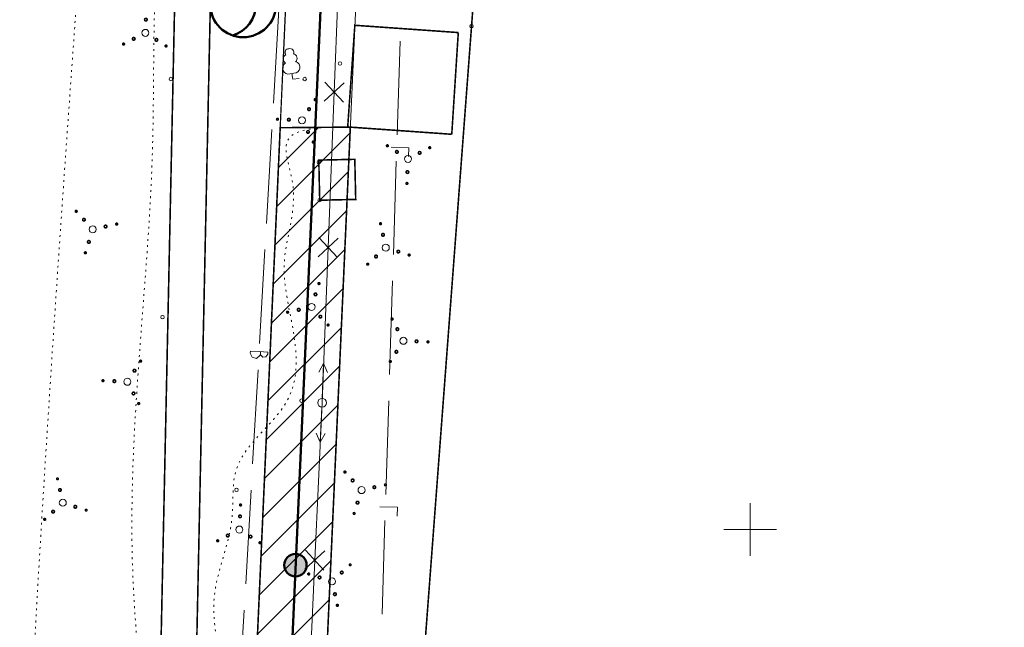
# Model space of a CAD drawing. Header units: millimetres. Extents: x 0 to 1188, y 0 to 841.
# Tile 57 of 76: x 1004 to 1117, y 311 to 380. Entities that reach past the tile are written whole.
import ezdxf

# ---------------------------------------------------------------- set-up
doc = ezdxf.new("R2010")
doc.units = ezdxf.units.MM
for name, pattern in [('K5LT32789', [0]), ('K5LT32797', [0]), ('K5LT32809', [0]), ('K5LT32813', [0]), ('K5LT32814', [0]), ('K5LT32815', [3.5, 2.5, -1]), ('K5LT32816', [3.2, 3, -0.2]), ('K5LT32817', [0.7, 0.2, -0.5]), ('K5LT32819', [0]), ('K5LT32824', [0]), ('K5LT32826', [1, 0.5, -0.5]), ('K5LT_BASIC', [0])]:
    doc.linetypes.add(name, pattern=pattern)
doc.layers.add('Системный слой', color=7, linetype='Continuous')

# ---------------------------------------------------------------- blocks, each defined once
blk = doc.blocks.new('U562')
at = {"layer": 'Системный слой', "color": 7, "linetype": 'K5LT32813', "lineweight": 18}
for p, q in [((1041.02, 389.97), (1040.33, 372.23)), ((1041.47, 373.28), (1039.18, 371.17)), ((1039.27, 373.37), (1041.38, 371.08)), ((1040.33, 372.23), (1038.94, 336.75)), ((1040.78, 355.54), (1038.49, 353.43)), ((1038.58, 355.63), (1040.69, 353.34)), ((1038.94, 336.75), (1038.11, 318.78)), ((1039.26, 319.83), (1036.96, 317.73)), ((1037.06, 319.93), (1039.16, 317.63)), ((1038.11, 318.78), (1037.28, 300.82))]:
    blk.add_line(p, q, dxfattribs=at)
blk = doc.blocks.new('U572')
at = {"layer": 'Системный слой', "color": 5, "linetype": 'K5LT32819', "lineweight": 18, "true_color": 0x0000ff}
for p, q in [((1034.8, 395.39), (1034.18, 384.66)), ((1033.12, 383.56), (1033.13, 383.81)), ((1033.12, 383.56), (1033.33, 383.1)), ((1034.13, 383.75), (1033.13, 383.81)), ((1034.13, 383.75), (1035.13, 383.69)), ((1034.21, 383.29), (1034.27, 383.52)), ((1034.27, 383.52), (1034.29, 383.74)), ((1034.29, 383.38), (1034.27, 383.52)), ((1035.11, 383.45), (1035.13, 383.69)), ((1033.33, 383.1), (1033.82, 382.98)), ((1033.82, 382.98), (1034.21, 383.29)), ((1034.54, 383.11), (1034.29, 383.38)), ((1034.91, 383.14), (1034.54, 383.11)), ((1035.11, 383.45), (1034.91, 383.14)), ((1034.01, 381.67), (1033.39, 370.94)), ((1033.22, 367.95), (1032.6, 357.22)), ((1032.42, 354.23), (1031.81, 343.5)), ((1030.74, 342.4), (1030.75, 342.64)), ((1030.74, 342.4), (1030.95, 341.94)), ((1031.75, 342.59), (1030.75, 342.64)), ((1030.95, 341.94), (1031.44, 341.82)), ((1031.44, 341.82), (1031.84, 342.13)), ((1031.75, 342.59), (1032.75, 342.53)), ((1031.84, 342.13), (1031.9, 342.35)), ((1031.9, 342.35), (1031.91, 342.58)), ((1031.92, 342.22), (1031.9, 342.35)), ((1032.17, 341.95), (1031.92, 342.22)), ((1032.53, 341.98), (1032.17, 341.95)), ((1032.74, 342.28), (1032.53, 341.98)), ((1032.74, 342.28), (1032.75, 342.53)), ((1031.63, 340.5), (1031.01, 329.78)), ((1030.84, 326.78), (1030.22, 316.06)), ((1030.05, 313.06), (1029.43, 302.34)), ((1028.36, 301.23), (1028.38, 301.48)), ((1029.38, 301.42), (1028.38, 301.48)), ((1029.38, 301.42), (1030.38, 301.37)), ((1029.52, 301.19), (1029.53, 301.41)), ((1028.36, 301.23), (1028.57, 300.78)), ((1028.57, 300.78), (1029.06, 300.66)), ((1029.06, 300.66), (1029.46, 300.97)), ((1029.46, 300.97), (1029.52, 301.19)), ((1029.54, 301.06), (1029.52, 301.19)), ((1029.79, 300.79), (1029.54, 301.06)), ((1030.16, 300.81), (1029.79, 300.79)), ((1030.36, 301.12), (1030.16, 300.81)), ((1030.36, 301.12), (1030.38, 301.37)), ((1029.26, 299.34), (1028.64, 288.61)), ((1028.46, 285.62), (1027.85, 274.89)), ((1027.67, 271.9), (1027.05, 261.17)), ((1027.05, 261.17), (1048.53, 257.11))]:
    blk.add_line(p, q, dxfattribs=at)
blk = doc.blocks.new('U574')
at = {"layer": 'Системный слой', "color": 11, "linetype": 'K5LT32824', "lineweight": 18, "true_color": 0xff8040}
for p, q in [((1047.85, 378.04), (1047.52, 367.35)), ((1046.84, 365.93), (1048.84, 365.87)), ((1048.84, 365.87), (1048.81, 364.87)), ((1047.42, 364.35), (1047.09, 353.66)), ((1046.99, 350.66), (1046.66, 339.98)), ((1046.56, 336.98), (1046.22, 326.29)), ((1045.55, 324.88), (1047.54, 324.81)), ((1047.54, 324.81), (1047.51, 323.81)), ((1046.13, 323.29), (1045.79, 312.61))]:
    blk.add_line(p, q, dxfattribs=at)
blk = doc.blocks.new('U595')
at = {"layer": 'Системный слой', "color": 1, "linetype": 'K5LT32809', "lineweight": 18, "true_color": 0xff0000}
for p, q in [((1049.8, 717.4), (1024.05, 142.45)), ((1057.8, 717.05), (1032.04, 142.09)), ((1049.64, 713.65), (1024.05, 142.45)), ((1049.64, 713.65), (1024.05, 142.45))]:
    blk.add_line(p, q, dxfattribs=at)
blk = doc.blocks.new('U646')
at = {"layer": 'Системный слой'}
h = blk.add_hatch(color=7, dxfattribs=at)
h.paths.add_polyline_path([(1035.9, 318.2), (1035.37, 319.37), (1035.32, 319.34), (1035.26, 319.31), (1035.21, 319.28), (1035.15, 319.24), (1035.1, 319.2), (1035.05, 319.16), (1035.01, 319.12), (1034.96, 319.07), (1034.92, 319.02), (1034.88, 318.97), (1034.84, 318.92), (1034.81, 318.87), (1034.78, 318.81), (1034.75, 318.76), (1034.72, 318.7), (1034.7, 318.64), (1034.68, 318.58), (1034.66, 318.52), (1034.65, 318.45), (1034.63, 318.39), (1034.63, 318.33), (1034.62, 318.26), (1034.62, 318.2), (1034.62, 318.14), (1034.63, 318.07), (1034.64, 318.01), (1034.65, 317.95), (1034.66, 317.88), (1034.68, 317.82), (1034.7, 317.76), (1034.72, 317.7), (1034.75, 317.65), (1034.78, 317.59), (1034.81, 317.53), (1034.85, 317.48), (1034.88, 317.43), (1034.92, 317.38), (1034.97, 317.33), (1035.01, 317.29), (1035.06, 317.24), (1035.11, 317.2), (1035.16, 317.16), (1035.21, 317.13), (1035.27, 317.09), (1035.32, 317.06), (1035.38, 317.04), (1035.44, 317.01), (1035.5, 316.99), (1035.56, 316.97), (1035.62, 316.96), (1035.69, 316.95), (1035.75, 316.94), (1035.81, 316.93), (1035.88, 316.93), (1035.94, 316.93), (1036, 316.93), (1036.07, 316.94), (1036.13, 316.95), (1036.19, 316.96), (1036.25, 316.98), (1036.31, 317), (1036.37, 317.02), (1036.41, 317.04)])
h.paths.add_polyline_path([(1036.59, 319.27), (1036.53, 319.31), (1036.48, 319.34), (1036.42, 319.37), (1036.36, 319.39), (1036.3, 319.41), (1036.24, 319.43), (1036.18, 319.45), (1036.11, 319.46), (1036.05, 319.47), (1035.99, 319.48), (1035.92, 319.48), (1035.86, 319.48), (1035.8, 319.47), (1035.73, 319.47), (1035.67, 319.46), (1035.61, 319.45), (1035.55, 319.43), (1035.48, 319.41), (1035.42, 319.39), (1035.37, 319.37), (1035.9, 318.2), (1036.41, 317.04), (1036.47, 317.07), (1036.53, 317.1), (1036.58, 317.13), (1036.63, 317.16), (1036.68, 317.2), (1036.73, 317.24), (1036.78, 317.29), (1036.83, 317.33), (1036.87, 317.38), (1036.91, 317.43), (1036.95, 317.48), (1036.98, 317.53), (1037.01, 317.59), (1037.04, 317.65), (1037.07, 317.7), (1037.09, 317.76), (1037.11, 317.82), (1037.13, 317.89), (1037.14, 317.95), (1037.16, 318.01), (1037.16, 318.07), (1037.17, 318.14), (1037.17, 318.2), (1037.17, 318.27), (1037.16, 318.33), (1037.16, 318.39), (1037.15, 318.46), (1037.13, 318.52), (1037.11, 318.58), (1037.09, 318.64), (1037.07, 318.7), (1037.04, 318.76), (1037.01, 318.81), (1036.98, 318.87), (1036.95, 318.92), (1036.91, 318.98), (1036.87, 319.03), (1036.83, 319.07), (1036.78, 319.12), (1036.74, 319.16), (1036.69, 319.2), (1036.64, 319.24)])
at = {"layer": 'Системный слой', "color": 7, "linetype": 'K5LT_BASIC', "lineweight": 50}
blk.add_circle((1035.9, 318.2), 1.28, dxfattribs=at)
blk = doc.blocks.new('U837')
at = {"layer": 'Системный слой', "color": 7, "linetype": 'K5LT32797', "lineweight": 18}
blk.add_circle((1038.94, 336.75), 0.5, dxfattribs=at)
blk = doc.blocks.new('U838')
at = {"layer": 'Системный слой', "color": 7, "linetype": 'K5LT32797', "lineweight": 18}
for p, q in [((1039.12, 341.24), (1038.58, 340.26)), ((1038.96, 337.25), (1039.12, 341.24)), ((1039.12, 341.24), (1039.58, 340.22))]:
    blk.add_line(p, q, dxfattribs=at)
blk = doc.blocks.new('U839')
at = {"layer": 'Системный слой', "color": 7, "linetype": 'K5LT32797', "lineweight": 18}
for p, q in [((1038.92, 336.25), (1038.73, 332.25)), ((1038.73, 332.25), (1038.28, 333.27)), ((1038.73, 332.25), (1039.28, 333.23))]:
    blk.add_line(p, q, dxfattribs=at)
blk = doc.blocks.new('U1075')
at = {"layer": 'Системный слой', "color": 7, "linetype": 'K5LT32797', "lineweight": 18}
for p, q in [((1035.29, 374.32), (1035.72, 374.37)), ((1035.5, 374.35), (1035.59, 373.69)), ((1035.59, 373.69), (1036.33, 373.79))]:
    blk.add_line(p, q, dxfattribs=at)
for centre, radius, start, end in [((1035.12, 376.75), 0.415, 85.6138, 220.3823), ((1035.29, 376.77), 0.415, 333.8281, 108.5966), ((1035, 376.01), 0.512, 112.6034, 243.3064), ((1035.58, 376.08), 0.512, 310.904, 81.6069), ((1035.75, 375.05), 0.673, 267.4076, 75.424), ((1035.1, 374.96), 0.673, 118.7863, 286.8027)]:
    blk.add_arc(centre, radius, start, end, dxfattribs=at)
blk = doc.blocks.new('U1122')
at = {"layer": 'Системный слой', "color": 7, "linetype": 'K5LT32789', "const_width": 0.18}
for points in [[(1041.48, 328.77, 1), (1041.63, 328.91, 1)], [(1042.32, 327.78, 1), (1042.55, 327.98, 1)], [(1044.8, 327, 1), (1045.02, 327.2, 1)], [(1046.11, 327.31, 1), (1046.26, 327.44, 1)], [(1042.88, 325.24, 1), (1043.11, 325.44, 1)], [(1042.53, 324.04, 1), (1042.68, 324.17, 1)]]:
    blk.add_lwpolyline(points, format="xyb", close=True, dxfattribs=at)
at = {"layer": 'Системный слой', "color": 7, "linetype": 'K5LT32797', "lineweight": 18}
blk.add_circle((1043.45, 326.77), 0.4, dxfattribs=at)
blk = doc.blocks.new('U1123')
at = {"layer": 'Системный слой', "color": 7, "linetype": 'K5LT32789', "const_width": 0.18}
for points in [[(1029.53, 325.08, 1), (1029.73, 325.07, 1)], [(1029.42, 323.78, 1), (1029.72, 323.77, 1)], [(1028.02, 321.59, 1), (1028.32, 321.58, 1)], [(1030.62, 321.47, 1), (1030.92, 321.46, 1)], [(1026.92, 320.99, 1), (1027.12, 320.98, 1)], [(1031.76, 320.77, 1), (1031.96, 320.76, 1)]]:
    blk.add_lwpolyline(points, format="xyb", close=True, dxfattribs=at)
at = {"layer": 'Системный слой', "color": 7, "linetype": 'K5LT32797', "lineweight": 18}
blk.add_circle((1029.5, 322.27), 0.4, dxfattribs=at)
blk = doc.blocks.new('U1124')
at = {"layer": 'Системный слой', "color": 7, "linetype": 'K5LT32789', "const_width": 0.18}
for points in [[(1042.08, 318.31, 1), (1042.22, 318.17, 1)], [(1037.35, 317.27, 1), (1037.48, 317.12, 1)], [(1041.09, 317.47, 1), (1041.29, 317.25, 1)], [(1038.55, 316.91, 1), (1038.76, 316.69, 1)], [(1040.31, 315, 1), (1040.51, 314.77, 1)], [(1040.62, 313.69, 1), (1040.76, 313.54, 1)]]:
    blk.add_lwpolyline(points, format="xyb", close=True, dxfattribs=at)
at = {"layer": 'Системный слой', "color": 7, "linetype": 'K5LT32797', "lineweight": 18}
blk.add_circle((1040.08, 316.35), 0.4, dxfattribs=at)
blk = doc.blocks.new('U1125')
at = {"layer": 'Системный слой', "color": 7, "linetype": 'K5LT32789', "const_width": 0.18}
for points in [[(1046.95, 346.41, 1), (1046.94, 346.21, 1)], [(1047.55, 345.3, 1), (1047.54, 345, 1)], [(1049.74, 343.91, 1), (1049.73, 343.61, 1)], [(1051.04, 343.8, 1), (1051.03, 343.6, 1)], [(1047.44, 342.71, 1), (1047.42, 342.41, 1)], [(1046.74, 341.56, 1), (1046.73, 341.36, 1)]]:
    blk.add_lwpolyline(points, format="xyb", close=True, dxfattribs=at)
at = {"layer": 'Системный слой', "color": 7, "linetype": 'K5LT32797', "lineweight": 18}
blk.add_circle((1048.24, 343.82), 0.4, dxfattribs=at)
blk = doc.blocks.new('U1126')
at = {"layer": 'Системный слой', "color": 7, "linetype": 'K5LT32789', "const_width": 0.18}
for points in [[(1038.66, 350.43, 1), (1038.51, 350.29, 1)], [(1038.3, 349.22, 1), (1038.08, 349.02, 1)], [(1036.39, 347.47, 1), (1036.16, 347.26, 1)], [(1035.08, 347.15, 1), (1034.93, 347.02, 1)], [(1038.86, 346.68, 1), (1038.64, 346.48, 1)], [(1039.7, 345.69, 1), (1039.56, 345.56, 1)]]:
    blk.add_lwpolyline(points, format="xyb", close=True, dxfattribs=at)
at = {"layer": 'Системный слой', "color": 7, "linetype": 'K5LT32797', "lineweight": 18}
blk.add_circle((1037.74, 347.69), 0.4, dxfattribs=at)
blk = doc.blocks.new('U1127')
at = {"layer": 'Системный слой', "color": 7, "linetype": 'K5LT32789', "const_width": 0.18}
for points in [[(1046.5, 366.09, 1), (1046.3, 366.1, 1)], [(1047.64, 365.39, 1), (1047.34, 365.4, 1)], [(1050.24, 365.27, 1), (1049.94, 365.29, 1)], [(1051.34, 365.87, 1), (1051.14, 365.88, 1)], [(1048.84, 363.08, 1), (1048.54, 363.1, 1)], [(1048.73, 361.79, 1), (1048.53, 361.79, 1)]]:
    blk.add_lwpolyline(points, format="xyb", close=True, dxfattribs=at)
at = {"layer": 'Системный слой', "color": 7, "linetype": 'K5LT32797', "lineweight": 18}
blk.add_circle((1048.76, 364.59), 0.4, dxfattribs=at)
blk = doc.blocks.new('U1128')
at = {"layer": 'Системный слой', "color": 7, "linetype": 'K5LT32789', "const_width": 0.18}
for points in [[(1045.68, 357.12, 1), (1045.55, 357.27, 1)], [(1046, 355.81, 1), (1045.8, 356.04, 1)], [(1045.21, 353.34, 1), (1045.01, 353.56, 1)], [(1047.75, 353.9, 1), (1047.55, 354.12, 1)], [(1048.96, 353.54, 1), (1048.82, 353.69, 1)], [(1044.22, 352.5, 1), (1044.09, 352.64, 1)]]:
    blk.add_lwpolyline(points, format="xyb", close=True, dxfattribs=at)
at = {"layer": 'Системный слой', "color": 7, "linetype": 'K5LT32797', "lineweight": 18}
blk.add_circle((1046.22, 354.46), 0.4, dxfattribs=at)
blk = doc.blocks.new('U1129')
at = {"layer": 'Системный слой', "color": 7, "linetype": 'K5LT32789', "const_width": 0.18}
for points in [[(1038.15, 371.26, 1), (1038.16, 371.46, 1)], [(1037.45, 370.12, 1), (1037.46, 370.42, 1)], [(1033.85, 369.03, 1), (1033.85, 369.23, 1)], [(1035.14, 368.92, 1), (1035.16, 369.22, 1)], [(1037.33, 367.52, 1), (1037.34, 367.82, 1)], [(1037.93, 366.42, 1), (1037.94, 366.62, 1)]]:
    blk.add_lwpolyline(points, format="xyb", close=True, dxfattribs=at)
at = {"layer": 'Системный слой', "color": 7, "linetype": 'K5LT32797', "lineweight": 18}
blk.add_circle((1036.65, 369), 0.4, dxfattribs=at)
blk = doc.blocks.new('U1164')
at = {"layer": 'Системный слой', "color": 7, "linetype": 'K5LT32789', "const_width": 0.18}
for points in [[(1008.79, 327.99, 1), (1008.66, 328.13, 1)], [(1009.1, 326.68, 1), (1008.9, 326.9, 1)], [(1010.86, 324.76, 1), (1010.65, 324.98, 1)], [(1008.32, 324.2, 1), (1008.12, 324.42, 1)], [(1012.06, 324.41, 1), (1011.93, 324.55, 1)], [(1007.33, 323.36, 1), (1007.19, 323.51, 1)]]:
    blk.add_lwpolyline(points, format="xyb", close=True, dxfattribs=at)
at = {"layer": 'Системный слой', "color": 7, "linetype": 'K5LT32797', "lineweight": 18}
blk.add_circle((1009.33, 325.33), 0.4, dxfattribs=at)
blk = doc.blocks.new('U1165')
at = {"layer": 'Системный слой', "color": 7, "linetype": 'K5LT32789', "const_width": 0.18}
for points in [[(1018.21, 341.4, 1), (1018.22, 341.6, 1)], [(1017.51, 340.26, 1), (1017.52, 340.56, 1)], [(1013.91, 339.17, 1), (1013.92, 339.37, 1)], [(1015.21, 339.06, 1), (1015.22, 339.36, 1)], [(1017.4, 337.66, 1), (1017.41, 337.96, 1)], [(1018, 336.56, 1), (1018.01, 336.76, 1)]]:
    blk.add_lwpolyline(points, format="xyb", close=True, dxfattribs=at)
at = {"layer": 'Системный слой', "color": 7, "linetype": 'K5LT32797', "lineweight": 18}
blk.add_circle((1016.71, 339.14), 0.4, dxfattribs=at)
blk = doc.blocks.new('U1166')
at = {"layer": 'Системный слой', "color": 7, "linetype": 'K5LT32789', "const_width": 0.18}
for points in [[(1010.79, 358.54, 1), (1010.93, 358.68, 1)], [(1011.63, 357.55, 1), (1011.85, 357.75, 1)], [(1014.1, 356.77, 1), (1014.33, 356.97, 1)], [(1015.41, 357.08, 1), (1015.56, 357.22, 1)], [(1012.19, 355.01, 1), (1012.41, 355.22, 1)], [(1011.83, 353.81, 1), (1011.98, 353.94, 1)]]:
    blk.add_lwpolyline(points, format="xyb", close=True, dxfattribs=at)
at = {"layer": 'Системный слой', "color": 7, "linetype": 'K5LT32797', "lineweight": 18}
blk.add_circle((1012.75, 356.55), 0.4, dxfattribs=at)
blk = doc.blocks.new('U1167')
at = {"layer": 'Системный слой', "color": 7, "linetype": 'K5LT32789', "const_width": 0.18}
for points in [[(1018.78, 381.8, 1), (1018.98, 381.79, 1)], [(1018.67, 380.5, 1), (1018.97, 380.49, 1)], [(1016.17, 377.71, 1), (1016.37, 377.7, 1)], [(1017.28, 378.31, 1), (1017.58, 378.3, 1)], [(1019.87, 378.19, 1), (1020.17, 378.18, 1)], [(1021.02, 377.49, 1), (1021.22, 377.48, 1)]]:
    blk.add_lwpolyline(points, format="xyb", close=True, dxfattribs=at)
at = {"layer": 'Системный слой', "color": 7, "linetype": 'K5LT32797', "lineweight": 18}
blk.add_circle((1018.76, 378.99), 0.4, dxfattribs=at)
blk = doc.blocks.new('U1310')
at = {"layer": 'Системный слой', "color": 7, "linetype": 'K5LT_BASIC', "lineweight": 50}
blk.add_line((1033.68, 382.3), (1038.75, 382.14), dxfattribs=at)
blk.add_circle((1029.93, 382.24), 3.75, dxfattribs=at)
blk.add_arc((1027.64, 382.27), 3.75, 286.9876, 71.3632, dxfattribs=at)

msp = doc.modelspace()

# ---------------------------------------------------------------- hatches: boundary and pattern name
at = {"layer": 'Системный слой'}
h = msp.add_hatch(dxfattribs=at)
h.set_pattern_fill('Металл', angle=45, style=0, pattern_type=0)
h.set_pattern_definition([(45, (0, 0), (-2.12132, 2.12132), [])])
h.paths.add_polyline_path([(1034.158999, 368.155516), (1028.777783, 248.027414), (1032.778508, 247.954057), (1036.821499, 248.824225), (1042.169971, 368.221361)])

# ---------------------------------------------------------------- linework, layer by layer
at = {"layer": 'Системный слой', "color": 7, "linetype": 'K5LT_BASIC', "lineweight": 50}
msp.add_line((1053.799802, 717.224986), (1028.044154, 142.266234), dxfattribs=at)
at = {"layer": 'Системный слой', "color": 3, "linetype": 'K5LT32814', "lineweight": 18, "true_color": 0x00ff00}
for p, q in [((1087.829284, 325.27167), (1087.829831, 319.27167)), ((1087.829284, 325.27167), (1087.829831, 319.27167)), ((1090.829558, 322.271944), (1084.829558, 322.271397)), ((1090.829558, 322.271944), (1084.829558, 322.271397))]:
    msp.add_line(p, q, dxfattribs=at)
at = {"layer": 'Системный слой', "color": 7, "linetype": 'K5LT32815', "const_width": 0.18}
msp.add_lwpolyline([(1036.185375, 661.661874), (1031.878803, 627.750779), (1031.647627, 580.547702), (1030.30338, 543.422336), (1024.14095, 477.848543), (1020.528443, 308.464973), (1016.889983, 218.858823), (1012.459115, 154.107524), (1014.849737, 127.539198)], dxfattribs=at)
at = {"layer": 'Системный слой', "color": 7, "linetype": 'K5LT32789', "const_width": 0.18}
msp.add_lwpolyline([(1040.096046, 660.362401), (1035.95766, 627.775645), (1035.726484, 580.572568), (1034.382237, 543.447203), (1028.219807, 477.873409), (1024.6073, 308.48984), (1020.96884, 218.883689), (1016.537971, 154.13239), (1018.928594, 127.564065)], dxfattribs=at)
at = {"layer": 'Системный слой', "color": 8, "linetype": 'K5LT32816', "true_color": 0x808080, "const_width": 0.18}
msp.add_lwpolyline([(1045.00002, 231.95394), (1046.673086, 255.872235), (1056.015867, 379.753163), (1056.823132, 390.457109), (1050.385533, 390.942616), (1051.271224, 398.89932), (1050.734238, 447.85081), (1042.368447, 451.016345), (1043.596858, 464.542156), (1054.654141, 467.64366), (1054.17952, 494.62854), (1097.062526, 495.382785)], dxfattribs=at)
at = {"layer": 'Системный слой', "color": 7, "linetype": 'K5LT32826', "const_width": 0.18}
for points in [[(1054.500128, 379.021863), (1042.686507, 379.853305), (1041.86934, 368.24252), (1053.75711, 367.405858)], [(1054.500128, 379.021863), (1053.75711, 367.405858)]]:
    msp.add_lwpolyline(points, dxfattribs=at)
at = {"layer": 'Системный слой', "color": 3, "linetype": 'K5LT32814', "true_color": 0x00ff00, "const_width": 0.18}
msp.add_lwpolyline([(1028.777783, 248.027414), (1032.778508, 247.954057), (1036.821499, 248.824225), (1042.169971, 368.221361), (1034.158999, 368.155516)], close=True, dxfattribs=at)
at = {"layer": 'Системный слой', "color": 7, "linetype": 'K5LT32789', "const_width": 0.18}
msp.add_lwpolyline([(1038.573188, 364.220379), (1038.673391, 359.875408), (1042.785438, 359.97024), (1042.679867, 364.547936), (1038.552899, 364.45276)], close=True, dxfattribs=at)
at = {"layer": 'Системный слой', "color": 7, "linetype": 'K5LT32797', "lineweight": 18}
for centre in [(1056.015867, 379.753163), (1040.983118, 375.495047), (1021.659376, 373.711174), (1036.956829, 373.711334), (1038.573188, 364.220379), (1038.673391, 359.875408), (1020.710522, 346.527056), (1036.586394, 336.987503), (1029.1708, 326.806075)]:
    msp.add_circle(centre, 0.2, dxfattribs=at)
at = {"layer": 'Системный слой', "color": 7, "linetype": 'K5LT32817', "lineweight": 18}
for points, knots in [([(1004.577214, 111.54082), (1004.422071, 135.348636), (1003.661881, 172.204392), (1002.826399, 222.780455), (1004.970026, 309.022672), (1012.729683, 403.987311), (1020.507579, 518.907176), (1019.802475, 608.190732), (1023.344869, 676.711193), (1028.54692, 709.76879), (1028.543922, 709.783122), (1028.520561, 709.785049), (1021.044623, 710.726784), (991.804359, 716.291971), (947.327163, 718.78986), (910.205871, 720.266429), (894.270418, 720.900292)], [201.8171583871, 201.8171583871, 201.8171583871, 201.8171583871, 237.5349934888, 257.1020552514, 277.6865561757, 366.8982137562, 400.0430460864, 450.2726669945, 501.3225446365, 501.3263625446, 501.3333764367, 501.3409369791, 501.3573279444, 513.1048638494, 544.8630909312, 568.7508298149, 568.7508298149, 568.7508298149, 568.7508298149]), ([(1015.592497, 441.195147), (1016.636657, 440.763215), (1019.108303, 439.740783), (1021.22223, 434.678704), (1020.605019, 426.939551), (1022.582045, 413.343279), (1020.074625, 396.00072), (1019.695748, 378.568703), (1019.654075, 363.593528), (1018.25071, 343.883721), (1016.440909, 322.843882), (1018.908784, 298.267418), (1017.732634, 269.480893), (1012.854142, 244.368109), (1014.328796, 220.001848), (1007.564724, 216.690552), (1004.662876, 215.269975)], [0, 0, 0, 0, 1.6453998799, 3.8948509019, 7.5326273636, 13.3038076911, 24.3215437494, 33.6008497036, 39.4708084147, 46.7714335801, 63.2530783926, 70.9690216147, 83.8311400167, 105.7909749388, 111.7562853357, 116.2382709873, 116.2382709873, 116.2382709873, 116.2382709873]), ([(1045.938296, 250.850814), (1043.295616, 250.310224), (1037.492025, 249.123036), (1026.240485, 245.931063), (1024.344384, 256.766917), (1026.08785, 264.827056), (1024.624336, 277.455733), (1025.34283, 291.127425), (1028.352422, 304.483017), (1025.431663, 314.650709), (1029.221632, 322.202535), (1028.183759, 331.117457), (1036.559145, 336.060628), (1035.854109, 345.204996), (1033.659254, 353.295203), (1036.794035, 359.964091), (1033.587505, 367.853455), (1038.066394, 368.124736), (1040.589639, 368.277566)], [0, 0, 0, 0, 4.2686012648, 9.3742785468, 13.5555632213, 17.2595353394, 22.3121327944, 32.1635859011, 37.875708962, 42.5623915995, 47.2312365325, 49.9613039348, 55.1668964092, 59.0026026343, 62.6795617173, 67.5098634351, 69.7821465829, 72.7139318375, 72.7139318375, 72.7139318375, 72.7139318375])]:
    msp.add_open_spline(points, degree=3, knots=knots, dxfattribs=at)

# ---------------------------------------------------------------- block references
at = {"layer": 'Системный слой'}
for name in ['U574', 'U562', 'U595', 'U572', 'U1310', 'U1167', 'U1075', 'U1129', 'U1127', 'U1166', 'U1128', 'U1126', 'U1125', 'U1165', 'U838', 'U837', 'U839', 'U1122', 'U1164', 'U1123', 'U646', 'U1124']:
    msp.add_blockref(name, (0, 0), dxfattribs=at)

doc.saveas('drawing.dxf')
